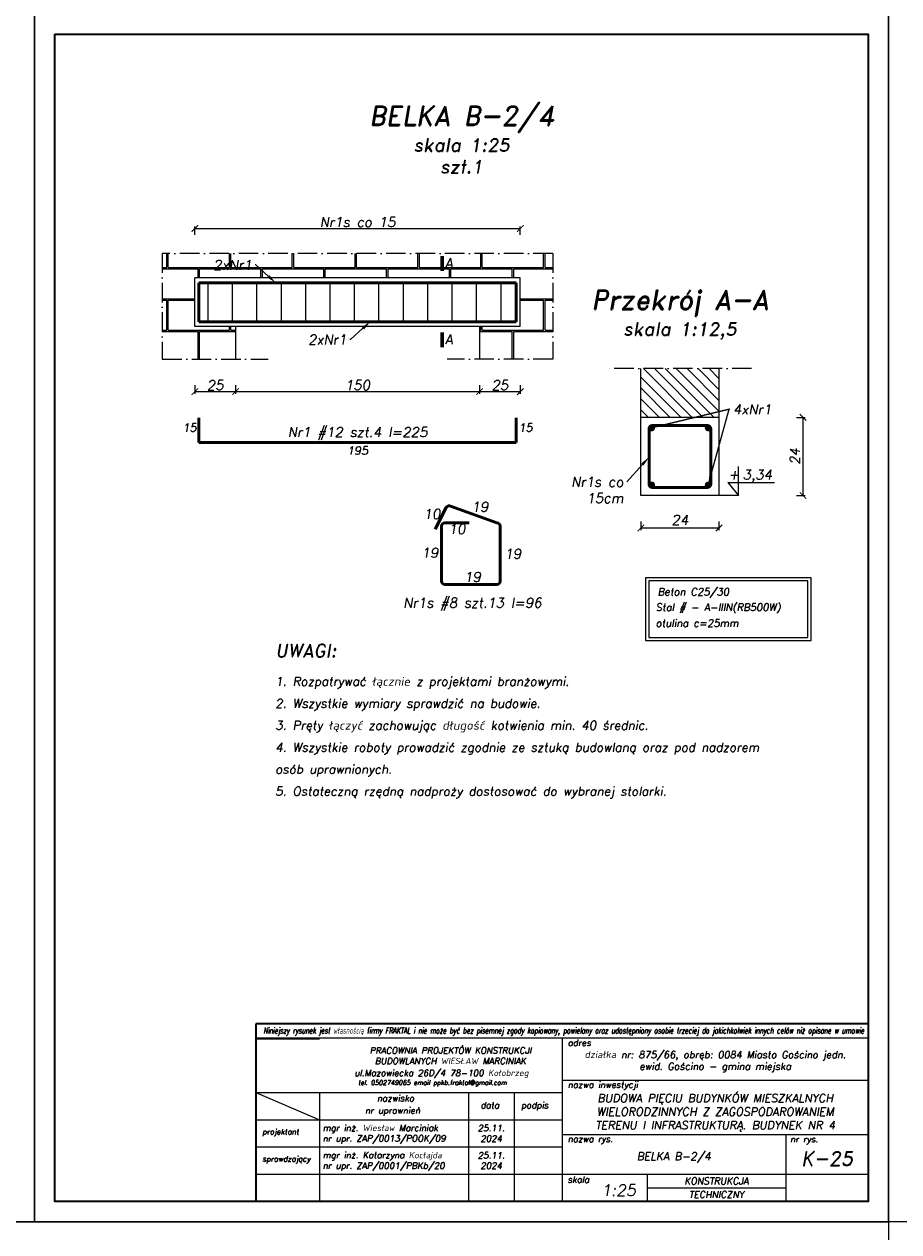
# Model space of a CAD drawing. Header units: millimetres. Extents: x 295948 to 312016, y 6878 to 18016.
# Tile 34 of 252: x 302610 to 303148, y 10584 to 11327. Entities that reach past the tile are written whole.
import ezdxf
from ezdxf import colors
from ezdxf.entities.mleader import LeaderData, LeaderLine
from ezdxf.math import Vec2, Vec3

# ---------------------------------------------------------------- set-up
doc = ezdxf.new("R2010")
doc.units = ezdxf.units.MM
doc.linetypes.add('ACAD_ISO10W100', pattern=[18, 12, -3, 0, -3])
for name, color, linetype, lineweight in [('konstrukcja', 3, 'Continuous', 35), ('konstrukcja fundamenty', 6, 'ACAD_ISO10W100', 35), ('konstrukcja wymiary', 1, 'Continuous', 13), ('kreskowanie', 253, 'Continuous', 0), ('opisy', 2, 'Continuous', 18), ('osie', 5, 'ACAD_ISO10W100', 13), ('zbrojenie', 4, 'Continuous', 50), ('ściana konstrukcja', 107, 'Continuous', 18)]:
    doc.layers.add(name, color=color, linetype=linetype, lineweight=lineweight)
doc.layers.add('tabelka', color=5, linetype='Continuous')
doc.styles.add('KONSTRUKCJA', font='romand.shx', dxfattribs={"oblique": 10})
doc.styles.add('konstrukcja3', font='romand.shx', dxfattribs={"oblique": 10, "height": 6})
doc.styles.add('mój opis', font='romand.shx', dxfattribs={"oblique": 20})
doc.styles.get("Standard").update_dxf_attribs({"font": 'romand.shx', "oblique": 10})
doc.dimstyles.new('125', dxfattribs={"dimtxt": 6, "dimasz": 4, "dimexe": 1.25, "dimexo": 0.625, "dimgap": 1, "dimtad": 1, "dimdec": 0, "dimtxsty": 'konstrukcja3', "dimblk": 'ARCHTICK', "dimcen": 2.5, "dimadec": 0, "dimazin": 0, "dimtfac": 1, "dimtdec": 0, "dimtix": 1, "dimtmove": 0, "dimatfit": 3, "dimfxl": 4, "dimfxlon": 1, "dimarcsym": 0})
doc.dimstyles.new('125 do 112.5', dxfattribs={"dimtxt": 6, "dimasz": 4, "dimexe": 1.25, "dimexo": 0.625, "dimgap": 2, "dimtad": 1, "dimdec": 0, "dimlfac": 0.5, "dimrnd": 0.5, "dimtxsty": 'konstrukcja3', "dimblk": 'ARCHTICK', "dimcen": 2.5, "dimadec": 0, "dimazin": 0, "dimtfac": 1, "dimtdec": 0, "dimtix": 1, "dimtmove": 0, "dimatfit": 3, "dimfxl": 4, "dimfxlon": 1, "dimarcsym": 0})

# ---------------------------------------------------------------- blocks, each defined once
blk = doc.blocks.new('_ArchTick')
at = {"color": 0, "linetype": 'ByBlock', "lineweight": 13, "const_width": 0.15}
blk.add_lwpolyline([(-0.5, -0.5), (0.5, 0.5)], dxfattribs=at)
blk = doc.blocks.new('*D665')
at = {"layer": 'Defpoints', "color": 0, "transparency": 16777216}
for p in [(302889.92, 11140.98), (302914.92, 11140.98), (302889.92, 11100.98)]:
    blk.add_point(p, dxfattribs=at)
at = {"layer": 'konstrukcja wymiary', "color": 0, "lineweight": -2, "transparency": 16777216}
for p, q in [((302889.92, 11104.98), (302889.92, 11099.73)), ((302914.92, 11100.98), (302889.92, 11100.98)), ((302914.92, 11104.98), (302914.92, 11099.73))]:
    blk.add_line(p, q, dxfattribs=at)
at = {"layer": 'konstrukcja wymiary', "color": 0, "lineweight": -2, "transparency": 16777216, "xscale": 4, "yscale": 4, "zscale": 4, "rotation": 180}
blk.add_blockref('_ArchTick', (302889.92, 11100.98), dxfattribs=at)
at = {"layer": 'konstrukcja wymiary', "color": 0, "lineweight": -2, "transparency": 16777216, "xscale": 4, "yscale": 4, "zscale": 4}
blk.add_blockref('_ArchTick', (302914.92, 11100.98), dxfattribs=at)
at = {"layer": 'konstrukcja wymiary', "color": 0, "transparency": 16777216, "insert": (302902.42, 11104.98), "char_height": 6, "attachment_point": 5, "style": 'konstrukcja3'}
blk.add_mtext('25', dxfattribs=at)
blk = doc.blocks.new('*D666')
at = {"layer": 'Defpoints', "color": 0, "transparency": 16777216}
for p in [(302889.92, 11140.98), (302739.92, 11120.98), (302739.92, 11100.98)]:
    blk.add_point(p, dxfattribs=at)
at = {"layer": 'konstrukcja wymiary', "color": 0, "lineweight": -2, "transparency": 16777216}
for p, q in [((302739.92, 11104.98), (302739.92, 11099.73)), ((302889.92, 11100.98), (302739.92, 11100.98)), ((302889.92, 11104.98), (302889.92, 11099.73))]:
    blk.add_line(p, q, dxfattribs=at)
at = {"layer": 'konstrukcja wymiary', "color": 0, "lineweight": -2, "transparency": 16777216, "xscale": 4, "yscale": 4, "zscale": 4, "rotation": 180}
blk.add_blockref('_ArchTick', (302739.92, 11100.98), dxfattribs=at)
at = {"layer": 'konstrukcja wymiary', "color": 0, "lineweight": -2, "transparency": 16777216, "xscale": 4, "yscale": 4, "zscale": 4}
blk.add_blockref('_ArchTick', (302889.92, 11100.98), dxfattribs=at)
at = {"layer": 'konstrukcja wymiary', "color": 0, "transparency": 16777216, "insert": (302814.92, 11104.98), "char_height": 6, "attachment_point": 5, "style": 'konstrukcja3'}
blk.add_mtext('150', dxfattribs=at)
blk = doc.blocks.new('*D667')
at = {"layer": 'Defpoints', "color": 0, "transparency": 16777216}
for p in [(302714.92, 11140.98), (302739.92, 11120.98), (302714.92, 11100.98)]:
    blk.add_point(p, dxfattribs=at)
at = {"layer": 'konstrukcja wymiary', "color": 0, "lineweight": -2, "transparency": 16777216}
for p, q in [((302714.92, 11104.98), (302714.92, 11099.73)), ((302739.92, 11100.98), (302714.92, 11100.98)), ((302739.92, 11104.98), (302739.92, 11099.73))]:
    blk.add_line(p, q, dxfattribs=at)
at = {"layer": 'konstrukcja wymiary', "color": 0, "lineweight": -2, "transparency": 16777216, "xscale": 4, "yscale": 4, "zscale": 4, "rotation": 180}
blk.add_blockref('_ArchTick', (302714.92, 11100.98), dxfattribs=at)
at = {"layer": 'konstrukcja wymiary', "color": 0, "lineweight": -2, "transparency": 16777216, "xscale": 4, "yscale": 4, "zscale": 4}
blk.add_blockref('_ArchTick', (302739.92, 11100.98), dxfattribs=at)
at = {"layer": 'konstrukcja wymiary', "color": 0, "transparency": 16777216, "insert": (302727.42, 11104.98), "char_height": 6, "attachment_point": 5, "style": 'konstrukcja3'}
blk.add_mtext('25', dxfattribs=at)
blk = doc.blocks.new('*D664')
at = {"layer": 'Defpoints', "color": 0, "transparency": 16777216}
for p in [(302914.92, 11201.32), (302714.92, 11140.98), (302914.92, 11140.98)]:
    blk.add_point(p, dxfattribs=at)
at = {"layer": 'konstrukcja wymiary', "color": 0, "lineweight": -2, "transparency": 16777216}
for p, q in [((302714.92, 11197.32), (302714.92, 11202.57)), ((302714.92, 11201.32), (302914.92, 11201.32)), ((302914.92, 11197.32), (302914.92, 11202.57))]:
    blk.add_line(p, q, dxfattribs=at)
at = {"layer": 'konstrukcja wymiary', "color": 0, "lineweight": -2, "transparency": 16777216, "xscale": 4, "yscale": 4, "zscale": 4, "rotation": 180}
blk.add_blockref('_ArchTick', (302714.92, 11201.32), dxfattribs=at)
at = {"layer": 'konstrukcja wymiary', "color": 0, "lineweight": -2, "transparency": 16777216, "xscale": 4, "yscale": 4, "zscale": 4}
blk.add_blockref('_ArchTick', (302914.92, 11201.32), dxfattribs=at)
at = {"layer": 'konstrukcja wymiary', "color": 0, "transparency": 16777216, "insert": (302814.92, 11205.32), "char_height": 6, "attachment_point": 5, "style": 'konstrukcja3'}
blk.add_mtext('Nr1s co 15', dxfattribs=at)
blk = doc.blocks.new('*D668')
at = {"layer": 'Defpoints', "color": 0, "transparency": 16777216}
for p in [(302989.02, 11037.16), (303037.02, 11037.16), (302989.02, 11017.16)]:
    blk.add_point(p, dxfattribs=at)
at = {"layer": 'konstrukcja wymiary', "color": 0, "lineweight": -2, "transparency": 16777216}
for p, q in [((302989.02, 11021.16), (302989.02, 11015.91)), ((303037.02, 11021.16), (303037.02, 11015.91)), ((303037.02, 11017.16), (302989.02, 11017.16))]:
    blk.add_line(p, q, dxfattribs=at)
at = {"layer": 'konstrukcja wymiary', "color": 0, "lineweight": -2, "transparency": 16777216, "xscale": 4, "yscale": 4, "zscale": 4, "rotation": 180}
blk.add_blockref('_ArchTick', (302989.02, 11017.16), dxfattribs=at)
at = {"layer": 'konstrukcja wymiary', "color": 0, "lineweight": -2, "transparency": 16777216, "xscale": 4, "yscale": 4, "zscale": 4}
blk.add_blockref('_ArchTick', (303037.02, 11017.16), dxfattribs=at)
at = {"layer": 'konstrukcja wymiary', "color": 0, "transparency": 16777216, "insert": (303013.02, 11022.16), "char_height": 6, "attachment_point": 5, "style": 'konstrukcja3'}
blk.add_mtext('24', dxfattribs=at)
blk = doc.blocks.new('*D669')
at = {"layer": 'Defpoints', "color": 0, "transparency": 16777216}
for p in [(303037.02, 11085.16), (303088.68, 11085.16), (303037.02, 11037.16)]:
    blk.add_point(p, dxfattribs=at)
at = {"layer": 'konstrukcja wymiary', "color": 0, "lineweight": -2, "transparency": 16777216}
for p, q in [((303084.68, 11085.16), (303089.93, 11085.16)), ((303088.68, 11037.16), (303088.68, 11085.16)), ((303084.68, 11037.16), (303089.93, 11037.16))]:
    blk.add_line(p, q, dxfattribs=at)
at = {"layer": 'konstrukcja wymiary', "color": 0, "lineweight": -2, "transparency": 16777216, "xscale": 4, "yscale": 4, "zscale": 4}
for p, rotation in [((303088.68, 11085.16), 90), ((303088.68, 11037.16), 270)]:
    blk.add_blockref('_ArchTick', p, dxfattribs=dict(at, rotation=rotation))
at = {"layer": 'konstrukcja wymiary', "color": 0, "transparency": 16777216, "insert": (303083.68, 11061.16), "char_height": 6, "attachment_point": 5, "rotation": 90, "style": 'konstrukcja3'}
blk.add_mtext('24', dxfattribs=at)

msp = doc.modelspace()

# ---------------------------------------------------------------- hatches: boundary and pattern name
at = {"layer": 'kreskowanie'}
h = msp.add_hatch(dxfattribs=at)
h.set_pattern_fill('AR-B816C', color=256, scale=0.095, style=0)
h.set_pattern_definition([(0, (54719.316, 655.792), (19.304, 19.304), [37.703125, -0.904875]), (0, (54700.012, 656.697), (19.304, 19.304), [37.703125, -0.904875]), (90, (54719.316, 655.792), (-19.304, 19.304), [-20.208875, 18.399125]), (90, (54718.41, 655.792), (-19.304, 19.304), [-20.208875, 18.399125])])
h.paths.add_polyline_path([(302714.925, 11170.975), (302914.925, 11170.975), (302914.925, 11140.975), (302889.925, 11140.975), (302889.925, 11120.975), (302934.925, 11120.975), (302934.925, 11185.975), (302694.925, 11185.975), (302694.925, 11120.975), (302739.925, 11120.975), (302739.925, 11140.975), (302714.925, 11140.975)])
h.paths.add_polyline_path([(302866.945, 11175.569), (302874.516, 11175.569), (302876.095, 11184.524), (302868.523, 11184.524)], flags=24)
h = msp.add_hatch(dxfattribs=at)
h.set_pattern_fill('ANSI31', color=256, scale=1.5, angle=-90, style=0)
h.set_pattern_definition([(315, (54535.918, 621.874), (3.367596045, 3.367596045), [])])
h.paths.add_polyline_path([(303037.015, 11115.16), (302989.015, 11115.16), (302989.015, 11085.16), (303014.046, 11085.16), (303037.015, 11093.212)])
h.paths.add_polyline_path([(303037.015, 11093.212), (303014.046, 11085.16), (303037.015, 11085.16)], flags=17)
at = {"layer": 'zbrojenie'}
h = msp.add_hatch(color=256, dxfattribs=at)
edge = h.paths.add_edge_path()
edge.add_arc((302995.618, 11078.7), 1.2, 0, 360)
h = msp.add_hatch(color=256, dxfattribs=at)
edge = h.paths.add_edge_path()
edge.add_arc((303030.412, 11078.7), 1.2, 0, 360)
h = msp.add_hatch(color=256, dxfattribs=at)
edge = h.paths.add_edge_path()
edge.add_arc((302995.618, 11043.62), 1.2, 0, 360)
h = msp.add_hatch(color=256, dxfattribs=at)
edge = h.paths.add_edge_path()
edge.add_arc((303030.412, 11043.62), 1.2, 0, 360)

# ---------------------------------------------------------------- linework, layer by layer
msp.add_line((302752.394, 10703.142), (302791.429, 10703.142))
at = {"layer": 'konstrukcja'}
msp.add_lwpolyline([(302628.785, 11320.687), (303128.785, 11320.687), (303128.785, 10603.187), (302628.785, 10603.187)], close=True, dxfattribs=at)
at = {"layer": 'konstrukcja fundamenty', "linetype": 'Continuous'}
for p, q in [((303128.785, 10712.336), (302752.394, 10712.336)), ((302752.394, 10712.336), (302752.394, 10603.187)), ((302752.394, 10703.558), (302752.394, 10603.187))]:
    msp.add_line(p, q, dxfattribs=at)
at = {"layer": 'konstrukcja wymiary', "lineweight": 60}
for p, q in [((302866.944, 11175.33), (302866.944, 11184.204)), ((302866.944, 11128.401), (302866.944, 11137.276))]:
    msp.add_line(p, q, dxfattribs=at)
at = {"layer": 'konstrukcja wymiary'}
for p, q in [((302723.083, 11143.475), (302723.083, 11168.475)), ((302738.083, 11143.475), (302738.083, 11168.475)), ((302753.083, 11143.475), (302753.083, 11168.475)), ((302768.083, 11143.475), (302768.083, 11168.475)), ((302783.083, 11143.475), (302783.083, 11168.475)), ((302798.083, 11143.475), (302798.083, 11168.475)), ((302813.083, 11143.475), (302813.083, 11168.475)), ((302828.083, 11143.475), (302828.083, 11168.475)), ((302843.083, 11143.475), (302843.083, 11168.475)), ((302858.083, 11143.475), (302858.083, 11168.475)), ((302873.083, 11143.475), (302873.083, 11168.475)), ((302888.083, 11143.475), (302888.083, 11168.475)), ((302903.083, 11143.475), (302903.083, 11168.475)), ((303049.027, 11037.16), (303037.015, 11037.16))]:
    msp.add_line(p, q, dxfattribs=at)
for points in [[(302091.285, 11333.187), (302616.285, 11333.187), (302616.285, 10590.687), (302091.285, 10590.687)], [(302616.285, 11333.187), (303141.285, 11333.187), (303141.285, 10590.687), (302616.285, 10590.687)], [(303141.285, 11333.187), (303666.285, 11333.187), (303666.285, 10590.687), (303141.285, 10590.687)], [(302991.876, 10947.925), (303093.707, 10947.925), (303093.707, 10986.628), (302991.876, 10986.628)], [(302993.876, 10949.925), (303091.707, 10949.925), (303091.707, 10984.628), (302993.876, 10984.628)], [(301041.285, 10590.687), (303141.285, 10590.687), (303141.285, 9848.187), (301041.285, 9848.187)]]:
    msp.add_lwpolyline(points, close=True, dxfattribs=at)
at = {"layer": 'opisy'}
for p, q in [((303049.027, 11037.16), (303049.027, 11055.044)), ((303042.367, 11045.05), (303071.201, 11045.05)), ((303042.367, 11045.05), (303049.027, 11037.16))]:
    msp.add_line(p, q, dxfattribs=at)
at = {"layer": 'osie'}
for p, q in [((302694.925, 11185.975), (302694.925, 11120.975)), ((302934.925, 11185.975), (302694.925, 11185.975)), ((302934.925, 11185.975), (302934.925, 11120.975)), ((302694.925, 11120.975), (302759.925, 11120.975)), ((302934.925, 11120.975), (302869.925, 11120.975)), ((303057.015, 11115.16), (302969.015, 11115.16))]:
    msp.add_line(p, q, dxfattribs=at)
at = {"layer": 'tabelka', "color": 2, "linetype": 'ByBlock'}
for p, q in [((303128.785, 10703.558), (302752.394, 10703.558)), ((303128.785, 10703.558), (302752.394, 10703.558)), ((302940.589, 10703.558), (302940.589, 10603.187)), ((302940.589, 10703.558), (302940.589, 10603.187)), ((303128.785, 10703.558), (303128.785, 10603.187)), ((303128.785, 10703.558), (303128.785, 10603.187)), ((302940.589, 10677.784), (303128.785, 10677.784)), ((302752.394, 10670.101), (302940.589, 10670.101)), ((302752.394, 10670.101), (302791.56, 10653.373)), ((302752.394, 10670.101), (302940.589, 10670.101)), ((302752.394, 10670.101), (302791.56, 10653.373)), ((302791.56, 10670.101), (302791.56, 10603.187)), ((302791.56, 10670.101), (302791.56, 10603.187)), ((302883.043, 10670.101), (302883.043, 10603.187)), ((302883.043, 10670.101), (302883.043, 10603.187)), ((302911.075, 10670.101), (302911.075, 10603.187)), ((302752.394, 10653.373), (302940.589, 10653.373)), ((302752.394, 10653.373), (302940.589, 10653.373)), ((302940.589, 10644.316), (303128.785, 10644.316)), ((302940.589, 10644.316), (303128.785, 10644.316)), ((303078.027, 10644.316), (303078.027, 10603.187)), ((303078.027, 10644.316), (303078.027, 10603.187)), ((302752.394, 10636.644), (302940.589, 10636.644)), ((302752.394, 10636.644), (302940.589, 10636.644)), ((302752.394, 10619.916), (303128.785, 10619.916)), ((302752.394, 10619.916), (303078.027, 10619.916)), ((302992.866, 10619.916), (302992.866, 10603.187)), ((302992.866, 10619.916), (302992.866, 10603.187)), ((302992.866, 10611.552), (303078.027, 10611.552)), ((302752.394, 10603.187), (303128.785, 10603.187)), ((302752.394, 10603.187), (303128.785, 10603.187)), ((302794.215, 10603.187), (303128.785, 10603.187)), ((302794.215, 10603.187), (303128.785, 10603.187))]:
    msp.add_line(p, q, dxfattribs=at)
at = {"layer": 'zbrojenie'}
for p, q in [((302717.425, 11143.975), (302717.425, 11167.975)), ((302717.425, 11167.975), (302912.425, 11167.975)), ((302912.425, 11143.975), (302912.425, 11167.975)), ((302717.425, 11143.975), (302912.425, 11143.975)), ((302717.425, 11069.81), (302717.425, 11084.81)), ((302912.425, 11069.81), (302912.425, 11084.81)), ((302717.425, 11069.81), (302912.425, 11069.81)), ((302869.415, 11029.762), (302862.502, 11016.45)), ((302872.112, 11030.615), (302900.544, 11020.387)), ((302868.544, 11020.387), (302883.544, 11020.387)), ((302866.544, 10984.387), (302866.544, 11018.387)), ((302902.544, 11018.387), (302902.544, 10984.387)), ((302900.544, 10982.387), (302868.544, 10982.387))]:
    msp.add_line(p, q, dxfattribs=at)
msp.add_lwpolyline([(303030.015, 11042.16), (302996.015, 11042.16, -0.4142136), (302994.015, 11044.16), (302994.015, 11078.16, -0.4142136), (302996.015, 11080.16), (303030.015, 11080.16, -0.4142136), (303032.015, 11078.16), (303032.015, 11044.16, -0.4142136)], format="xyb", close=True, dxfattribs=at)
for centre in [(302995.618, 11078.7), (303030.412, 11078.7), (302995.618, 11043.62), (303030.412, 11043.62)]:
    msp.add_circle(centre, 1.2, dxfattribs=at)
for centre, start, end in [((302871.19, 11028.84), 62.556395, 152.556395), ((302868.544, 11018.387), 90, 180), ((302900.544, 11018.387), 0, 90), ((302868.544, 10984.387), 180, 270), ((302900.544, 10984.387), 270, 0)]:
    msp.add_arc(centre, 2, start, end, dxfattribs=at)
at = {"layer": 'ściana konstrukcja'}
for p, q in [((302714.925, 11140.975), (302714.925, 11170.975)), ((302914.925, 11170.975), (302714.925, 11170.975)), ((302914.925, 11140.975), (302914.925, 11170.975)), ((302914.925, 11140.975), (302714.925, 11140.975)), ((302739.925, 11140.975), (302739.925, 11120.975)), ((302889.925, 11140.975), (302889.925, 11120.975)), ((302989.015, 11037.16), (302989.015, 11115.16)), ((303037.015, 11115.16), (303037.015, 11037.16)), ((303037.015, 11085.16), (302989.015, 11085.16)), ((303037.015, 11037.16), (302989.015, 11037.16))]:
    msp.add_line(p, q, dxfattribs=at)

# ---------------------------------------------------------------- texts
at = {"insert": (302756.984, 10710.108), "char_height": 3.801927, "width": 361.1286, "attachment_point": 1}
msp.add_mtext('{\\Fsimplex|c238;\\W0.6;Niniejszy rysunek jest własnością firmy FRAKTAL i nie może być bez pisemnej zgody kopiowany, powielany oraz udostępniony osobie trzeciej do jakichkolwiek innych celów niż opisane w umowie}', dxfattribs=at)
at = {"style": 'mój opis'}
for s, insert, char_height, width, attachment_point in [('{\\Q10;adres}', (302944.043, 10702.597), 3.87233, 191.63894, 1), ('\\pxqc;{\\Q10;PRACOWNIA PROJEKTÓW KONSTRUKCJI\\PBUDOWLANYCH WIESŁAW MARCINIAK}', (302776.187, 10697.868), 3.87233, 191.63894, 1), ('\\pxqc;{\\Q10;działka nr: 875/66, obręb: 0084 Miasto Gościno jedn. ewid. Gościno - gmina miejska }', (303034.687, 10689.113), 4.33333, 188.19538, 5), ('{\\Q10;ul.Mazowiecka 26D/4 78-100 Kołobrzeg\\P\\pxql;\\H0.85511x; \\H0.85714x;tel. 0502749065 email ppkb.fraktal@gmail.com}', (302812.992, 10684.074), 3.87233, 191.63894, 1), ('{\\Q10;nazwa inwestycji}', (302944.043, 10676.822), 3.87233, 191.63894, 1), ('\\pxsm1,qc;{\\Q10;BUDOWA PIĘCIU BUDYNKÓW MIESZKALNYCH WIELORODZINNYCH Z ZAGOSPODAROWANIEM TERENU I INFRASTRUKTURĄ. BUDYNEK NR 4}', (303034.687, 10657.72), 4.999995, 188.19538, 5), ('{\\Q10;nazwisko}', (302826.822, 10668.532), 3.87233, 191.63894, 1), ('{\\Q10;data}', (302890.496, 10664.229), 3.87233, 191.63894, 1), ('{\\Q10;podpis}', (302915.401, 10664.229), 3.87233, 191.63894, 1), ('{\\Q10;nr uprawnień}', (302819.513, 10661.018), 3.87233, 191.63894, 1), ('\\pxt20;{\\Q10;projektant}', (302756.418, 10647.664), 3.31128, 191.63894, 1), ('{\\Q10;mgr inż. Wiesław Marciniak}', (302793.44, 10650.258), 3.87233, 191.63894, 1), ('{\\Q10;25.11.\\P2024}', (302897.059, 10645.009), 3.87233, 28.03215, 5), ('\\A1;{\\Q10;nr upr. ZAP/0013/POOK/09}', (302793.44, 10643.782), 3.87233, 191.63894, 1), ('{\\Q10;nazwa rys.}', (302944.043, 10643.477), 3.86666, 191.63894, 1), ('{\\Q10;nr rys.}', (303080.743, 10643.37), 3.87233, 191.63894, 1), ('{\\Q10;mgr inż. Katarzyna Kocłajda}', (302793.44, 10633.529), 3.87233, 191.63894, 1), ('{\\Q10;25.11.\\P2024}', (302897.059, 10628.28), 3.87233, 28.03215, 5), ('\\pxqc;{\\Q10;BELKA B-2/4}', (303009.308, 10630.125), 4.79999, 137.43732, 5), ('{\\Q10;K-25}', (303103.406, 10629.436), 8.62312, 50.75806, 5), ('\\pxt20;{\\Q10;sprawdzający}', (302756.418, 10630.935), 3.31128, 191.63894, 1), ('\\A1;{\\Q10;nr upr. ZAP/0001/PBKb/20}', (302793.44, 10627.053), 3.87233, 191.63894, 1), ('{\\Q10;skala}', (302943.974, 10618.542), 3.87233, 191.63894, 1), ('{\\Q10;KONSTRUKCJA}', (303035.446, 10615.734), 4.18212, 85.16082, 5), ('{\\Q10;1:25}', (302964.748, 10613.541), 7.04061, 191.63894, 1), ('{\\Q10;TECHNICZNY}', (303035.446, 10607.37), 4.18212, 85.16082, 5)]:
    msp.add_mtext(s, dxfattribs=dict(at, insert=insert, char_height=char_height, width=width, attachment_point=attachment_point))
at = {"layer": 'opisy'}
for s, insert, char_height, width, attachment_point, style in [('\\pxqc;BELKA B-2/4\\P{\\H0.66666x;skala 1:25\\Pszt.1}', (302878.785, 11255.913), 12, 378.47761, 5, 'KONSTRUKCJA'), ('A', (302868.705, 11183.047), 6, 126.49987, 1, 'KONSTRUKCJA'), ('\\pxqc;{\\H2x;Przekrój A-A\\P\\H0.66667x;skala 1:12,5}', (303013.015, 11148.254), 6, 314.05598, 5, 'konstrukcja3'), ('A', (302868.705, 11136.118), 6, 126.49987, 1, 'KONSTRUKCJA'), ('\\A1;15', (302711.656, 11078.881), 5, 184.88745, 5, 'KONSTRUKCJA'), ('\\A1;Nr1 #12 szt.4 l=225', (302814.925, 11075.123), 6, 184.88745, 5, 'KONSTRUKCJA'), ('\\A1;15', (302918.193, 11078.881), 5, 184.88745, 5, 'KONSTRUKCJA'), ('\\A1;195', (302814.925, 11064.758), 5, 184.88745, 5, 'KONSTRUKCJA'), ('+', (303042.784, 11053.066), 6, 5.25172, 1, 'konstrukcja3'), ('3,34', (303051.596, 11052.985), 6, 5.25172, 1, 'konstrukcja3'), ('\\pxqc;10', (302860.672, 11025.77), 6, 122.63167, 5, 'konstrukcja3'), ('\\pxqc;19', (302890.132, 11030.193), 6, 122.63167, 5, 'konstrukcja3'), ('\\pxqc;10', (302876.044, 11016.553), 6, 122.63167, 5, 'konstrukcja3'), ('\\pxqc;19', (302859.42, 11001.933), 6, 122.63167, 5, 'konstrukcja3'), ('\\pxqc;19', (302910.328, 11001.29), 6, 122.63167, 5, 'konstrukcja3'), ('\\pxqc;19', (302885.544, 10987.079), 6, 122.63167, 5, 'konstrukcja3'), ('Beton C25/30', (302999.3, 10980.213), 4.5, 142.31235, 1, 'KONSTRUKCJA'), ('\\pxqc;Nr1s #8 szt.13 l=96', (302885.544, 10970.185), 6, 122.63167, 5, 'konstrukcja3'), ('Stal # - A-IIIN(RB500W) ', (302998.127, 10970.709), 4.5, 142.31235, 1, 'KONSTRUKCJA'), ('otulina c=25mm', (302998.091, 10960.899), 4.5, 142.31235, 1, 'KONSTRUKCJA'), ('\\A1;\\pxsm1.5;{\\H1.5x;UWAGI:\\P}1. Rozpatrywać łącznie z projektami branżowymi.\\P2. Wszystkie wymiary sprawdzić na budowie.\\P3. Pręty łączyć zachowując długość kotwienia min. 40 średnic.\\P4. Wszystkie roboty prowadzić zgodnie ze sztuką budowlaną oraz pod nadzorem osób uprawnionych.\\P5. Ostateczną rzędną nadproży dostosować do wybranej stolarki.', (302764.321, 10945.804), 5.4, 333.36872, 1, 'KONSTRUKCJA')]:
    msp.add_mtext(s, dxfattribs=dict(at, insert=insert, char_height=char_height, width=width, attachment_point=attachment_point, style=style))

# ---------------------------------------------------------------- dimensions: what is measured, and where the dimension line sits
at = {"layer": 'konstrukcja wymiary'}
dim = msp.add_linear_dim(base=(302914.925, 11201.32), p1=(302714.925, 11140.975), p2=(302914.925, 11140.975), text='Nr1s co 15', dimstyle='125', dxfattribs=at)
dim.commit()
dim.dimension.update_dxf_attribs({"geometry": '*D664', "text_midpoint": (302814.925, 11205.32)})
for base, p1, p2, picture, middle in [((302714.925, 11100.975), (302739.925, 11120.975), (302714.925, 11140.975), '*D667', (302727.425, 11104.975)), ((302739.925, 11100.975), (302889.925, 11140.975), (302739.925, 11120.975), '*D666', (302814.925, 11104.975))]:
    dim = msp.add_linear_dim(base=base, p1=p1, p2=p2, dimstyle='125', override={"dimtmove": 1}, dxfattribs=at)
    dim.commit()
    dim.dimension.update_dxf_attribs({"geometry": picture, "text_midpoint": middle})
dim = msp.add_linear_dim(base=(302889.925, 11100.975), p1=(302914.925, 11140.975), p2=(302889.925, 11140.975), dimstyle='125', dxfattribs=at)
dim.commit()
dim.dimension.update_dxf_attribs({"geometry": '*D665', "text_midpoint": (302902.425, 11104.975)})
for base, p2, angle, picture, middle in [((303088.685, 11085.16), (303037.015, 11085.16), 90, '*D669', (303083.685, 11061.16)), ((302989.015, 11017.16), (302989.015, 11037.16), 180, '*D668', (303013.015, 11022.16))]:
    dim = msp.add_linear_dim(base=base, p1=(303037.015, 11037.16), p2=p2, angle=angle, dimstyle='125 do 112.5', dxfattribs=at)
    dim.commit()
    dim.dimension.update_dxf_attribs({"geometry": picture, "text_midpoint": middle})

# ---------------------------------------------------------------- leaders
at = {"layer": 'opisy'}
ml = msp.add_multileader_mtext('Standard', dxfattribs=at)
ml.set_content('2xNr1', color=256, style='KONSTRUKCJA')
ml.set_leader_properties()
ml.build(insert=Vec2(0, 0))
ml.multileader.update_dxf_attribs({"dogleg_length": 0.36, "arrow_head_size": 6})
ctx = ml.context
ctx.base_point, ctx.char_height, ctx.arrow_head_size, ctx.plane_origin = Vec3(302723.488, 11178.91), 6, 6, Vec3(302786.554, 11267.524)
ctx.text_align_type = 2
notes = []
notes.append((ctx, [(1, (1, 1, 0), (302752.334, 11178.91), (-1, 0), 0.36, [(0, [(302764.493, 11167.975), (302752.334, 11178.91)], 0, [])])]))
ctx.mtext.insert, ctx.mtext.alignment, ctx.mtext.flow_direction = Vec3(302749.974, 11181.91), 3, 5
ml = msp.add_multileader_mtext('Standard', dxfattribs=at)
ml.set_content('2xNr1', color=256, style='KONSTRUKCJA')
ml.set_leader_properties()
ml.build(insert=Vec2(0, 0))
ml.multileader.update_dxf_attribs({"dogleg_length": 0.36, "arrow_head_size": 6})
ctx = ml.context
ctx.base_point, ctx.char_height, ctx.arrow_head_size, ctx.plane_origin = Vec3(302781.692, 11133.041), 6, 6, Vec3(302844.758, 11038.427)
ctx.text_align_type = 2
notes.append((ctx, [(1, (1, 1, 0), (302810.538, 11133.041), (-1, 0), 0.36, [(0, [(302822.697, 11143.975), (302810.538, 11133.041)], 0, [])])]))
ctx.mtext.insert, ctx.mtext.alignment, ctx.mtext.flow_direction = Vec3(302808.178, 11136.041), 3, 5
ml = msp.add_multileader_mtext('Standard', dxfattribs=at)
ml.set_content('4xNr1', color=256, style='KONSTRUKCJA')
ml.set_leader_properties()
ml.build(insert=Vec2(0, 0))
ml.multileader.update_dxf_attribs({"dogleg_length": 0.36, "arrow_head_size": 6})
ctx = ml.context
ctx.base_point, ctx.char_height, ctx.arrow_head_size, ctx.plane_origin = Vec3(303043.607, 11090.15), 6, 6, Vec3(302994.492, 11058.163)
notes.append((ctx, [(1, (1, 1, 0), (303043.247, 11090.15), (1, 0), 0.36, [(1, [(303030.412, 11043.62), (303043.247, 11090.15), (302995.618, 11078.7)], 0, [])])]))
ctx.mtext.insert, ctx.mtext.width, ctx.mtext.flow_direction = Vec3(303045.607, 11093.15), 25.51207, 5
ml = msp.add_multileader_mtext('Standard', dxfattribs=at)
ml.set_content('Nr1s co\\P15cm', color=256, style='KONSTRUKCJA')
ml.set_leader_properties()
ml.build(insert=Vec2(0, 0))
ml.multileader.update_dxf_attribs({"dogleg_length": 0.36, "arrow_head_size": 6})
ctx = ml.context
ctx.base_point, ctx.char_height, ctx.arrow_head_size, ctx.plane_origin = Vec3(302940.465, 11045.524), 6, 6, Vec3(303010.742, 11002.909)
ctx.text_align_type = 2
notes.append((ctx, [(1, (1, 1, 0), (302980.297, 11045.524), (-1, 0), 1.396982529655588e-11, [(0, [(302994.015, 11060.758), (302980.297, 11045.524)], 0, [])])]))
ctx.mtext.insert, ctx.mtext.alignment, ctx.mtext.flow_direction = Vec3(302978.297, 11048.524), 3, 5
for ctx, leaders in notes:
    for number, flags, end, landing, length, lines in leaders:
        leader = LeaderData()
        leader.index, (leader.has_last_leader_line, leader.has_dogleg_vector, leader.attachment_direction) = number, flags
        leader.last_leader_point, leader.dogleg_vector, leader.dogleg_length = Vec3(end), Vec3(landing), length
        for number, points, colour, breaks in lines:
            line = LeaderLine()
            line.index, line.vertices, line.color, line.breaks = number, Vec3.list(points), colors.encode_raw_color(colour), breaks
            leader.lines.append(line)
        ctx.leaders.append(leader)

doc.saveas('drawing.dxf')
